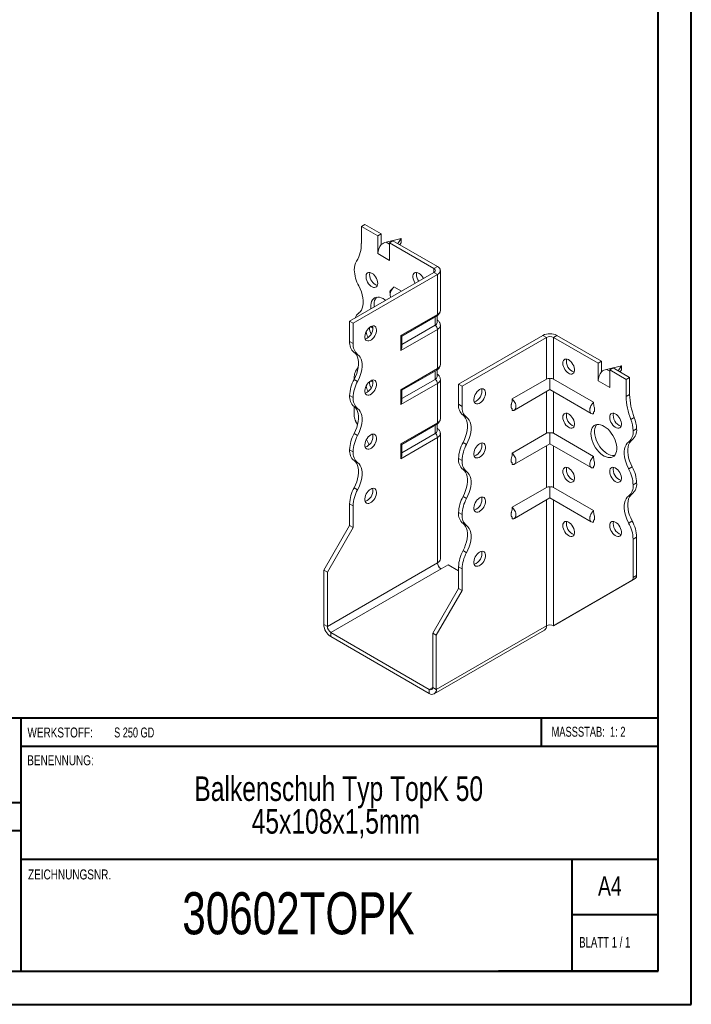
# Model space of a CAD drawing. Header units: millimetres. Extents: x 0 to 210, y 0 to 297.
# Tile 2 of 3: x 109 to 210, y 0 to 149. Entities that reach past the tile are written whole.
import ezdxf

# ---------------------------------------------------------------- set-up
doc = ezdxf.new("R2010")
doc.units = ezdxf.units.MM
doc.styles.add('SLDTEXTSTYLE0', font='TXT', dxfattribs={"width": 0.75})
doc.styles.add('SLDTEXTSTYLE1', font='TXT', dxfattribs={"width": 0.681818})
doc.styles.add('SLDTEXTSTYLE2', font='TXT', dxfattribs={"width": 0.7})
doc.styles.add('SLDTEXTSTYLE3', font='TXT', dxfattribs={"width": 0.6875})

# ---------------------------------------------------------------- blocks, each defined once
blk = doc.blocks.new('SW_NOTE_1')
at = {"color": 0, "linetype": 'Continuous', "lineweight": 0, "char_height": 3.7042, "attachment_point": 2, "style": 'SLDTEXTSTYLE0'}
for s, insert in [('Balkenschuh Typ TopK 50', (29.46, 4.77)), ('45x108x1,5mm', (29.02, -0.16))]:
    blk.add_mtext(s, dxfattribs=dict(at, insert=insert))

msp = doc.modelspace()

# ---------------------------------------------------------------- linework, layer by layer
at = {"color": 7, "linetype": 'Continuous', "lineweight": 40}
for p, q in [((210.08, 0.21), (210.08, 297.21)), ((205.08, 5.21), (205.08, 292.21)), ((205.08, 43.37), (10.11, 43.37)), ((108.91, 43.37), (108.91, 5.12)), ((187.47, 39.12), (187.47, 43.37)), ((205.08, 39.12), (108.91, 39.12)), ((108.91, 30.62), (10.11, 30.62)), ((108.91, 26.37), (10.11, 26.37)), ((108.91, 22.12), (205.08, 22.12)), ((192.08, 5.21), (192.08, 22.21)), ((205.08, 13.71), (192.08, 13.71)), ((10.08, 5.21), (205.08, 5.21)), ((205.08, 5.21), (180.99, 5.21)), ((0.08, 0.21), (210.08, 0.21))]:
    msp.add_line(p, q, dxfattribs=at)
at = {"color": 7, "linetype": 'Continuous', "lineweight": 15}
for p, q in [((160.29, 117.52), (160.82, 117.83)), ((160.29, 117.52), (160.29, 114.96)), ((162.76, 116.1), (160.29, 117.52)), ((163.29, 116.4), (160.82, 117.83)), ((163.29, 116.4), (162.76, 116.1)), ((162.76, 113.44), (162.76, 116.1)), ((163.29, 114.81), (163.29, 116.4)), ((166.3, 115.69), (164.04, 115.15)), ((164.04, 115.15), (164.53, 114.87)), ((164.53, 115.08), (165.06, 115.38)), ((164.53, 112.42), (164.53, 115.08)), ((171.25, 111.2), (164.53, 115.08)), ((171.78, 111.5), (165.06, 115.38)), ((165.78, 114.96), (166.3, 115.69)), ((166.3, 115.07), (166.09, 114.79)), ((166.3, 115.69), (166.3, 115.07)), ((162.76, 113.44), (164.53, 112.42)), ((171.25, 111.2), (171.78, 111.5)), ((158.52, 103.24), (171.25, 110.59)), ((159.05, 102.93), (171.78, 110.28)), ((171.25, 111.2), (171.25, 110.59)), ((171.25, 110.59), (171.78, 110.28)), ((171.78, 104.26), (171.78, 110.28)), ((172.22, 104.87), (172.22, 110.89)), ((166.34, 107.75), (165.2, 108.41)), ((166.25, 101.07), (171.78, 104.26)), ((166.4, 100.98), (171.68, 104.03)), ((171.72, 103.03), (171.72, 104.06)), ((159.05, 102.93), (158.52, 103.24)), ((158.52, 100.2), (158.52, 103.24)), ((159.05, 99.89), (159.05, 102.93)), ((171.43, 102.62), (166.4, 99.72)), ((171.43, 102.62), (171.43, 103.88)), ((172.22, 96.7), (172.22, 102.62)), ((171.78, 102.01), (166.25, 98.82)), ((166.25, 98.82), (166.25, 101.07)), ((166.4, 99.31), (166.4, 100.98)), ((171.78, 96.09), (171.78, 102.01)), ((174.96, 93.75), (187.69, 101.09)), ((188.22, 100.79), (187.69, 101.09)), ((189.28, 100.79), (189.81, 101.09)), ((189.81, 101.09), (196.53, 97.22)), ((158.52, 100.2), (159.05, 99.89)), ((175.49, 93.44), (188.22, 100.79)), ((188.22, 100.79), (188.22, 94.51)), ((189.28, 94.51), (189.28, 100.79)), ((189.28, 100.79), (196, 96.91)), ((159.73, 98.24), (159.2, 98.54)), ((196.53, 97.22), (196, 96.91)), ((196, 94.26), (196, 96.91)), ((196.53, 95.62), (196.53, 97.22)), ((166.25, 92.9), (171.78, 96.09)), ((166.4, 92.82), (171.68, 95.86)), ((171.43, 94.46), (171.43, 95.72)), ((171.72, 94.87), (171.72, 95.89)), ((199.53, 96.5), (197.28, 95.97)), ((197.28, 95.97), (197.76, 95.69)), ((197.76, 95.89), (198.3, 96.2)), ((197.76, 93.24), (197.76, 95.89)), ((197.76, 95.89), (200.24, 94.46)), ((198.3, 96.2), (200.77, 94.77)), ((199.02, 95.78), (199.53, 96.5)), ((199.53, 95.89), (199.33, 95.6)), ((199.53, 96.5), (199.53, 95.89)), ((159.2, 94.46), (159.73, 94.16)), ((159.23, 94.66), (159.23, 94.52)), ((171.78, 93.85), (166.25, 90.66)), ((171.43, 94.46), (166.4, 91.56)), ((171.78, 87.93), (171.78, 93.85)), ((172.22, 88.54), (172.22, 94.46)), ((174.96, 93.75), (175.49, 93.44)), ((174.96, 90.71), (174.96, 93.75)), ((188.22, 94.51), (183.05, 91.52)), ((188.75, 92.92), (188.75, 94.56)), ((189.28, 94.51), (195.33, 91.02)), ((196, 94.26), (197.76, 93.24)), ((200.24, 94.46), (200.77, 94.77)), ((200.24, 94.46), (200.24, 91.9)), ((200.77, 94.77), (200.77, 92.2)), ((166.25, 90.66), (166.25, 92.9)), ((166.4, 91.15), (166.4, 92.82)), ((175.49, 90.4), (175.49, 93.44)), ((183.38, 89.83), (188.75, 92.92)), ((188.22, 92.62), (188.22, 86.34)), ((188.75, 92.92), (194.99, 89.32)), ((189.28, 86.34), (189.28, 92.62)), ((200.24, 91.9), (200.77, 92.2)), ((159.05, 91.72), (158.52, 92.03)), ((158.52, 92.03), (159.05, 91.72)), ((158.52, 92.03), (158.52, 92.03)), ((159.05, 91.72), (159.05, 91.72)), ((174.96, 90.71), (175.49, 90.4)), ((159.73, 90.07), (159.2, 90.38)), ((159.23, 90.36), (159.23, 88.88)), ((183.05, 90.01), (183.05, 89.79)), ((195.33, 89.5), (195.33, 89.29)), ((159.73, 87.67), (159.43, 88.18)), ((166.25, 84.74), (171.78, 87.93)), ((166.4, 84.65), (171.68, 87.7)), ((171.72, 86.7), (171.72, 87.73)), ((176.17, 88.75), (175.64, 89.05)), ((200.95, 88.43), (201.48, 88.74)), ((159.2, 86.3), (159.73, 85.99)), ((171.43, 86.29), (166.4, 83.39)), ((171.43, 86.29), (171.43, 87.55)), ((172.22, 67.41), (172.22, 86.29)), ((188.22, 86.34), (183.05, 83.36)), ((188.75, 84.76), (188.75, 86.4)), ((189.28, 86.34), (195.33, 82.85)), ((201.3, 86.7), (201.83, 87.01)), ((161.49, 84.61), (161.05, 85.38)), ((171.78, 85.68), (166.25, 82.49)), ((166.25, 82.49), (166.25, 84.74)), ((166.4, 82.98), (166.4, 84.65)), ((171.78, 66.8), (171.78, 85.68)), ((175.64, 84.97), (176.17, 84.66)), ((183.38, 81.66), (188.75, 84.76)), ((188.75, 84.76), (194.99, 81.16)), ((201.16, 85.36), (200.63, 85.05)), ((159.05, 83.56), (158.52, 83.86)), ((158.52, 83.86), (159.05, 83.56)), ((158.52, 83.86), (158.52, 83.86)), ((159.05, 83.56), (159.05, 83.56)), ((188.22, 84.45), (188.22, 78.18)), ((189.28, 78.18), (189.28, 84.45)), ((159.73, 81.91), (159.2, 82.21)), ((175.49, 82.23), (174.96, 82.54)), ((174.96, 82.54), (175.49, 82.23)), ((174.96, 82.54), (174.96, 82.54)), ((175.49, 82.23), (175.49, 82.23)), ((183.05, 81.85), (183.05, 81.63)), ((176.17, 80.58), (175.64, 80.89)), ((195.33, 81.34), (195.33, 81.12)), ((200.63, 80.97), (201.16, 81.28)), ((201.83, 78.85), (201.3, 78.54)), ((201.3, 78.54), (201.83, 78.84)), ((201.83, 78.85), (201.83, 78.84)), ((159.2, 78.13), (159.73, 77.82)), ((188.22, 78.18), (183.05, 75.19)), ((188.75, 76.59), (188.75, 78.23)), ((189.28, 78.18), (195.33, 74.69)), ((201.3, 78.54), (201.3, 78.54)), ((175.64, 76.81), (176.17, 76.5)), ((183.38, 73.5), (188.75, 76.59)), ((188.22, 76.29), (188.22, 57.31)), ((188.75, 76.59), (194.99, 72.99)), ((189.28, 57.31), (189.28, 76.29)), ((201.16, 77.19), (200.63, 76.89)), ((159.05, 75.39), (158.52, 75.7)), ((158.52, 72.41), (158.52, 75.7)), ((159.05, 72.11), (159.05, 75.39)), ((175.49, 74.07), (174.96, 74.37)), ((174.96, 74.37), (175.49, 74.07)), ((174.96, 74.37), (174.96, 74.37)), ((175.49, 74.07), (175.49, 74.07)), ((183.05, 73.68), (183.05, 73.46)), ((195.33, 73.17), (195.33, 72.96)), ((200.63, 72.8), (201.16, 73.11)), ((154.63, 65.68), (158.52, 72.41)), ((155.16, 65.37), (159.05, 72.11)), ((159.05, 72.11), (158.52, 72.41)), ((176.17, 72.42), (175.64, 72.72)), ((201.83, 70.68), (201.3, 70.37)), ((201.3, 70.37), (201.3, 64.59)), ((201.83, 70.68), (201.83, 64.89)), ((175.64, 68.64), (176.17, 68.33)), ((154.63, 65.68), (155.16, 65.37)), ((154.63, 57.51), (154.63, 65.68)), ((171.78, 66.8), (155.16, 57.21)), ((155.16, 57.21), (155.16, 65.37)), ((155.69, 56.29), (172.31, 65.88)), ((172.31, 65.88), (173.37, 66.49)), ((174.96, 65.57), (173.37, 66.49)), ((175.49, 65.9), (174.96, 66.21)), ((174.96, 62.92), (174.96, 66.21)), ((175.49, 62.62), (175.49, 65.9)), ((189.28, 57.31), (201.09, 64.13)), ((189.81, 57.61), (201.62, 64.44)), ((201.62, 64.44), (201.09, 64.13)), ((201.3, 64.59), (201.83, 64.89)), ((171.07, 56.19), (174.96, 62.92)), ((171.6, 55.88), (175.49, 62.62)), ((174.96, 62.92), (175.49, 62.62)), ((154.63, 57.51), (155.16, 57.21)), ((171.29, 47.03), (187.91, 56.62)), ((171.6, 47.71), (188.22, 57.31)), ((188.22, 57.31), (188.22, 57.31)), ((189.28, 57.31), (189.81, 57.61)), ((155.69, 56.29), (155.69, 55.67)), ((170.54, 47.71), (155.69, 56.29)), ((170.54, 47.1), (155.69, 55.67)), ((171.07, 56.19), (171.6, 55.88)), ((171.07, 48.02), (171.07, 56.19)), ((171.6, 47.71), (171.6, 55.88)), ((171.07, 48.02), (170.54, 47.71)), ((170.54, 47.71), (170.54, 47.1)), ((171.07, 48.02), (171.6, 47.71))]:
    msp.add_line(p, q, dxfattribs=at)
at = {"color": 7, "linetype": 'Continuous', "lineweight": 15, "flags": 128}
for points in [[(162.76, 108.95), (162.74, 109.18), (162.68, 109.43), (162.58, 109.67), (162.45, 109.91), (162.29, 110.12), (162.12, 110.31), (161.93, 110.45), (161.74, 110.55), (161.55, 110.6), (161.38, 110.59), (161.24, 110.53), (161.12, 110.42), (161.04, 110.27), (161, 110.08), (161, 109.86), (161.04, 109.62), (161.12, 109.37), (161.24, 109.13), (161.38, 108.9), (161.55, 108.7), (161.74, 108.54), (161.93, 108.41), (162.12, 108.34), (162.29, 108.32), (162.45, 108.35), (162.58, 108.44), (162.68, 108.57), (162.74, 108.74), (162.76, 108.95)], [(161.58, 110.59), (161.55, 110.49), (161.53, 110.28)], [(169.66, 109.67), (169.65, 109.67), (169.52, 109.91), (169.36, 110.12), (169.19, 110.31), (169, 110.45), (168.81, 110.55), (168.62, 110.6), (168.45, 110.59), (168.31, 110.53), (168.19, 110.43), (168.11, 110.27), (168.07, 110.08), (168.07, 109.86), (168.11, 109.62), (168.19, 109.37), (168.31, 109.13), (168.42, 108.95)], [(168.65, 110.6), (168.62, 110.49), (168.6, 110.28)], [(159.9, 104.48), (160.12, 104.67), (160.3, 104.92), (160.43, 105.22), (160.53, 105.55), (160.57, 105.93), (160.57, 106.34), (160.53, 106.77), (160.43, 107.21), (160.3, 107.66), (160.12, 108.12), (159.9, 108.56)], [(163.97, 106.38), (163.86, 106.47), (163.58, 106.64), (163.29, 106.77), (163.02, 106.85), (162.76, 106.87), (162.52, 106.84), (162.3, 106.75), (162.11, 106.62), (161.95, 106.44), (161.83, 106.21), (161.75, 105.94), (161.71, 105.64), (161.71, 105.31), (161.73, 105.09)], [(162.23, 105.79), (162.25, 105.45), (162.26, 105.4)], [(161.7, 102.42), (161.51, 102.29), (161.33, 102.11), (161.17, 101.9), (161.03, 101.67), (160.92, 101.43), (160.85, 101.18), (160.82, 100.95), (160.83, 100.73), (160.88, 100.55), (160.97, 100.4), (161.09, 100.31), (161.25, 100.26), (161.42, 100.27), (161.61, 100.33), (161.8, 100.44), (161.98, 100.6), (162.16, 100.79), (162.31, 101.01), (162.43, 101.25), (162.52, 101.5), (162.57, 101.74), (162.59, 101.96), (162.55, 102.16), (162.48, 102.33), (162.38, 102.45), (162.24, 102.52), (162.07, 102.54), (161.89, 102.51), (161.7, 102.42)], [(166.25, 101.07), (166.31, 101.03), (166.35, 101.01), (166.38, 100.99), (166.4, 100.98), (166.4, 100.98)], [(161.17, 100.69), (160.98, 100.6), (160.87, 100.57)], [(159.2, 98.54), (159.41, 98.35), (159.59, 98.1), (159.73, 97.81), (159.82, 97.47), (159.87, 97.09), (159.87, 96.69), (159.82, 96.26), (159.73, 95.81), (159.59, 95.36), (159.41, 94.91), (159.2, 94.46)], [(159.73, 94.16), (159.94, 94.6), (160.12, 95.05), (160.26, 95.51), (160.35, 95.95), (160.4, 96.38), (160.4, 96.79), (160.35, 97.16), (160.26, 97.5), (160.12, 97.8), (159.94, 98.04), (159.73, 98.24)], [(190.69, 96.91), (190.71, 97.12), (190.78, 97.29), (190.87, 97.42), (191.01, 97.51), (191.16, 97.54), (191.34, 97.52), (191.53, 97.45), (191.72, 97.32), (191.9, 97.16), (192.07, 96.96), (192.22, 96.73), (192.34, 96.49), (192.42, 96.24), (192.46, 96), (192.46, 95.78), (192.42, 95.59), (192.34, 95.44), (192.22, 95.33), (192.07, 95.27), (191.9, 95.26), (191.72, 95.31), (191.53, 95.41), (191.34, 95.55), (191.16, 95.74), (191.01, 95.95), (190.87, 96.19), (190.78, 96.43), (190.71, 96.68), (190.69, 96.91)], [(161.7, 94.26), (161.51, 94.12), (161.33, 93.95), (161.17, 93.74), (161.03, 93.51), (160.92, 93.26), (160.85, 93.02), (160.82, 92.78), (160.83, 92.57), (160.88, 92.38), (160.97, 92.24), (161.09, 92.14), (161.25, 92.1), (161.42, 92.1), (161.61, 92.16), (161.8, 92.28), (161.98, 92.43), (162.16, 92.62), (162.31, 92.84), (162.43, 93.08), (162.52, 93.33), (162.57, 93.57), (162.59, 93.8), (162.55, 94), (162.48, 94.16), (162.38, 94.28), (162.24, 94.36), (162.07, 94.38), (161.89, 94.34), (161.7, 94.26)], [(161.17, 92.52), (160.98, 92.43), (160.87, 92.41)], [(166.25, 92.9), (166.31, 92.87), (166.35, 92.84), (166.38, 92.83), (166.4, 92.82), (166.4, 92.82)], [(178.14, 92.93), (177.95, 92.8), (177.77, 92.62), (177.61, 92.41), (177.47, 92.18), (177.36, 91.94), (177.29, 91.69), (177.26, 91.45), (177.27, 91.24), (177.32, 91.06), (177.41, 90.91), (177.53, 90.82), (177.69, 90.77), (177.86, 90.78), (178.05, 90.84), (178.24, 90.95), (178.42, 91.1), (178.6, 91.3), (178.75, 91.52), (178.87, 91.76), (178.96, 92.01), (179.01, 92.25), (179.03, 92.47), (178.99, 92.67), (178.92, 92.84), (178.82, 92.96), (178.68, 93.03), (178.51, 93.05), (178.33, 93.02), (178.14, 92.93)], [(159.2, 90.38), (159.41, 90.18), (159.59, 89.94), (159.73, 89.64), (159.82, 89.3), (159.87, 88.93), (159.87, 88.52), (159.82, 88.09), (159.73, 87.65), (159.59, 87.19), (159.41, 86.74), (159.2, 86.3)], [(159.73, 85.99), (159.94, 86.43), (160.12, 86.89), (160.26, 87.34), (160.35, 87.79), (160.4, 88.21), (160.4, 88.62), (160.35, 89), (160.26, 89.34), (160.12, 89.63), (159.94, 89.88), (159.73, 90.07)], [(190.69, 88.74), (190.71, 88.95), (190.78, 89.13), (190.87, 89.26), (191.01, 89.34), (191.16, 89.37), (191.34, 89.35), (191.53, 89.28), (191.72, 89.16), (191.9, 88.99), (192.07, 88.79), (192.22, 88.57), (192.34, 88.32), (192.42, 88.08), (192.46, 87.84), (192.46, 87.62), (192.42, 87.42), (192.34, 87.27), (192.22, 87.16), (192.07, 87.1), (191.9, 87.1), (191.72, 87.14), (191.53, 87.24), (191.34, 87.39), (191.16, 87.57), (191.01, 87.79), (190.87, 88.02), (190.78, 88.27), (190.71, 88.51), (190.69, 88.74)], [(197.76, 88.74), (197.79, 88.95), (197.85, 89.13), (197.95, 89.26), (198.08, 89.34), (198.23, 89.38), (198.41, 89.35), (198.6, 89.28), (198.79, 89.16), (198.98, 88.99), (199.14, 88.79), (199.29, 88.57), (199.41, 88.32), (199.49, 88.08), (199.53, 87.84), (199.53, 87.62), (199.49, 87.43), (199.41, 87.27), (199.29, 87.16), (199.14, 87.1), (198.98, 87.1), (198.79, 87.14), (198.6, 87.24), (198.41, 87.39), (198.23, 87.57), (198.08, 87.79), (197.95, 88.02), (197.85, 88.27), (197.79, 88.51), (197.76, 88.74)], [(175.64, 84.97), (175.85, 85.42), (176.03, 85.87), (176.17, 86.32), (176.26, 86.77), (176.31, 87.2), (176.31, 87.6), (176.26, 87.98), (176.17, 88.32), (176.03, 88.61), (175.85, 88.86), (175.64, 89.05)], [(176.17, 84.66), (176.38, 85.11), (176.56, 85.56), (176.7, 86.02), (176.79, 86.46), (176.84, 86.89), (176.84, 87.3), (176.79, 87.67), (176.7, 88.01), (176.56, 88.31), (176.38, 88.55), (176.17, 88.75)], [(194.94, 86.3), (194.96, 86.61), (195.02, 86.89), (195.12, 87.14), (195.26, 87.35), (195.43, 87.51), (195.64, 87.62), (195.87, 87.67), (196.12, 87.68), (196.39, 87.63), (196.67, 87.53), (196.95, 87.38), (197.23, 87.18), (197.51, 86.94), (197.77, 86.66), (198.01, 86.35), (198.23, 86.01), (198.42, 85.66), (198.58, 85.29), (198.7, 84.93), (198.78, 84.57), (198.82, 84.22), (198.82, 83.89), (198.78, 83.59), (198.7, 83.32), (198.58, 83.09), (198.42, 82.91), (198.23, 82.78), (198.01, 82.69), (197.77, 82.66), (197.51, 82.68), (197.23, 82.76), (196.95, 82.89), (196.67, 83.06), (196.39, 83.28), (196.12, 83.54), (195.87, 83.84), (195.64, 84.16), (195.43, 84.51), (195.26, 84.87), (195.12, 85.24), (195.02, 85.6), (194.96, 85.96), (194.94, 86.3)], [(195.8, 87.66), (195.72, 87.56), (195.6, 87.33), (195.51, 87.06), (195.47, 86.76), (195.47, 86.43), (195.51, 86.09), (195.6, 85.72), (195.72, 85.36), (195.87, 84.99), (196.06, 84.64), (196.28, 84.31), (196.52, 83.99), (196.78, 83.72), (197.06, 83.47), (197.34, 83.28), (197.62, 83.12), (197.9, 83.02), (198.17, 82.97), (198.42, 82.98), (198.5, 82.99)], [(161.7, 86.09), (161.51, 85.96), (161.33, 85.78), (161.17, 85.57), (161.03, 85.34), (160.92, 85.1), (160.85, 84.85), (160.82, 84.61), (160.83, 84.4), (160.88, 84.22), (160.97, 84.07), (161.09, 83.98), (161.25, 83.93), (161.42, 83.94), (161.61, 84), (161.8, 84.11), (161.98, 84.26), (162.16, 84.46), (162.31, 84.68), (162.43, 84.92), (162.52, 85.17), (162.57, 85.41), (162.59, 85.63), (162.55, 85.83), (162.48, 86), (162.38, 86.12), (162.24, 86.19), (162.07, 86.21), (161.89, 86.18), (161.7, 86.09)], [(178.14, 84.76), (177.95, 84.63), (177.77, 84.46), (177.61, 84.25), (177.47, 84.02), (177.36, 83.77), (177.29, 83.53), (177.26, 83.29), (177.27, 83.08), (177.32, 82.89), (177.41, 82.75), (177.53, 82.65), (177.69, 82.61), (177.86, 82.61), (178.05, 82.67), (178.24, 82.78), (178.42, 82.94), (178.6, 83.13), (178.75, 83.35), (178.87, 83.59), (178.96, 83.84), (179.01, 84.08), (179.03, 84.31), (178.99, 84.51), (178.92, 84.67), (178.82, 84.79), (178.68, 84.87), (178.51, 84.88), (178.33, 84.85), (178.14, 84.76)], [(200.63, 80.97), (200.41, 81.41), (200.23, 81.87), (200.09, 82.32), (200, 82.77), (199.96, 83.19), (199.96, 83.6), (200, 83.98), (200.09, 84.31), (200.23, 84.61), (200.41, 84.86), (200.63, 85.05)], [(201.16, 85.36), (200.94, 85.16), (200.76, 84.92), (200.62, 84.62), (200.53, 84.28), (200.49, 83.91), (200.49, 83.5), (200.53, 83.07), (200.62, 82.63), (200.76, 82.17), (200.94, 81.72), (201.16, 81.28)], [(161.17, 84.35), (160.98, 84.27), (160.87, 84.24)], [(159.2, 82.21), (159.41, 82.02), (159.59, 81.77), (159.73, 81.48), (159.82, 81.14), (159.87, 80.76), (159.87, 80.36), (159.82, 79.93), (159.73, 79.48), (159.59, 79.03), (159.41, 78.58), (159.2, 78.13)], [(159.73, 77.82), (159.94, 78.27), (160.12, 78.72), (160.26, 79.18), (160.35, 79.62), (160.4, 80.05), (160.4, 80.46), (160.35, 80.83), (160.26, 81.17), (160.12, 81.47), (159.94, 81.71), (159.73, 81.91)], [(175.64, 76.81), (175.85, 77.25), (176.03, 77.7), (176.17, 78.16), (176.26, 78.6), (176.31, 79.03), (176.31, 79.44), (176.26, 79.81), (176.17, 80.15), (176.03, 80.45), (175.85, 80.69), (175.64, 80.89)], [(176.17, 76.5), (176.38, 76.94), (176.56, 77.4), (176.7, 77.85), (176.79, 78.29), (176.84, 78.72), (176.84, 79.13), (176.79, 79.51), (176.7, 79.84), (176.56, 80.14), (176.38, 80.39), (176.17, 80.58)], [(190.69, 80.58), (190.71, 80.79), (190.78, 80.96), (190.87, 81.09), (191.01, 81.18), (191.16, 81.21), (191.34, 81.19), (191.53, 81.12), (191.72, 80.99), (191.9, 80.83), (192.07, 80.63), (192.22, 80.4), (192.34, 80.16), (192.42, 79.91), (192.46, 79.67), (192.46, 79.45), (192.42, 79.26), (192.34, 79.11), (192.22, 79), (192.07, 78.94), (191.9, 78.93), (191.72, 78.98), (191.53, 79.08), (191.34, 79.22), (191.16, 79.41), (191.01, 79.62), (190.87, 79.86), (190.78, 80.1), (190.71, 80.35), (190.69, 80.58)], [(197.76, 80.58), (197.79, 80.79), (197.85, 80.96), (197.95, 81.09), (198.08, 81.18), (198.23, 81.21), (198.41, 81.19), (198.6, 81.12), (198.79, 80.99), (198.98, 80.83), (199.14, 80.63), (199.29, 80.4), (199.41, 80.16), (199.49, 79.91), (199.53, 79.67), (199.53, 79.45), (199.49, 79.26), (199.41, 79.11), (199.29, 79), (199.14, 78.94), (198.98, 78.93), (198.79, 78.98), (198.6, 79.08), (198.41, 79.22), (198.23, 79.41), (198.08, 79.62), (197.95, 79.86), (197.85, 80.1), (197.79, 80.35), (197.76, 80.58)], [(161.7, 77.92), (161.51, 77.79), (161.33, 77.62), (161.17, 77.41), (161.03, 77.18), (160.92, 76.93), (160.85, 76.69), (160.82, 76.45), (160.83, 76.24), (160.88, 76.05), (160.97, 75.91), (161.09, 75.81), (161.25, 75.77), (161.42, 75.77), (161.61, 75.83), (161.8, 75.94), (161.98, 76.1), (162.16, 76.29), (162.31, 76.51), (162.43, 76.75), (162.52, 77), (162.57, 77.24), (162.59, 77.47), (162.55, 77.67), (162.48, 77.83), (162.38, 77.95), (162.24, 78.03), (162.07, 78.04), (161.89, 78.01), (161.7, 77.92)], [(161.17, 76.19), (160.98, 76.1), (160.87, 76.08)], [(178.14, 76.6), (177.95, 76.47), (177.77, 76.29), (177.61, 76.08), (177.47, 75.85), (177.36, 75.61), (177.29, 75.36), (177.26, 75.12), (177.27, 74.91), (177.32, 74.73), (177.41, 74.58), (177.53, 74.49), (177.69, 74.44), (177.86, 74.45), (178.05, 74.51), (178.24, 74.62), (178.42, 74.77), (178.6, 74.97), (178.75, 75.19), (178.87, 75.43), (178.96, 75.67), (179.01, 75.92), (179.03, 76.14), (178.99, 76.34), (178.92, 76.51), (178.82, 76.63), (178.68, 76.7), (178.51, 76.72), (178.33, 76.68), (178.14, 76.6)], [(200.63, 72.8), (200.41, 73.25), (200.23, 73.7), (200.09, 74.15), (200, 74.6), (199.96, 75.03), (199.96, 75.44), (200, 75.81), (200.09, 76.15), (200.23, 76.44), (200.41, 76.69), (200.63, 76.89)], [(201.16, 77.19), (200.94, 77), (200.76, 76.75), (200.62, 76.46), (200.53, 76.12), (200.49, 75.74), (200.49, 75.34), (200.53, 74.91), (200.62, 74.46), (200.76, 74.01), (200.94, 73.56), (201.16, 73.11)], [(190.69, 72.41), (190.71, 72.62), (190.78, 72.79), (190.87, 72.93), (191.01, 73.01), (191.16, 73.04), (191.34, 73.02), (191.53, 72.95), (191.72, 72.83), (191.9, 72.66), (192.07, 72.46), (192.22, 72.23), (192.34, 71.99), (192.42, 71.75), (192.46, 71.51), (192.46, 71.29), (192.42, 71.09), (192.34, 70.94), (192.22, 70.83), (192.07, 70.77), (191.9, 70.77), (191.72, 70.81), (191.53, 70.91), (191.34, 71.06), (191.16, 71.24), (191.01, 71.46), (190.87, 71.69), (190.78, 71.94), (190.71, 72.18), (190.69, 72.41)], [(197.76, 72.41), (197.79, 72.62), (197.85, 72.8), (197.95, 72.93), (198.08, 73.01), (198.23, 73.04), (198.41, 73.02), (198.6, 72.95), (198.79, 72.83), (198.98, 72.66), (199.14, 72.46), (199.29, 72.24), (199.41, 71.99), (199.49, 71.75), (199.53, 71.51), (199.53, 71.29), (199.49, 71.09), (199.41, 70.94), (199.29, 70.83), (199.14, 70.77), (198.98, 70.77), (198.79, 70.81), (198.6, 70.91), (198.41, 71.06), (198.23, 71.24), (198.08, 71.46), (197.95, 71.69), (197.85, 71.94), (197.79, 72.18), (197.76, 72.41)], [(175.64, 68.64), (175.85, 69.08), (176.03, 69.54), (176.17, 69.99), (176.26, 70.44), (176.31, 70.86), (176.31, 71.27), (176.26, 71.65), (176.17, 71.99), (176.03, 72.28), (175.85, 72.53), (175.64, 72.72)], [(176.17, 68.33), (176.38, 68.78), (176.56, 69.23), (176.7, 69.68), (176.79, 70.13), (176.84, 70.56), (176.84, 70.96), (176.79, 71.34), (176.7, 71.68), (176.56, 71.97), (176.38, 72.22), (176.17, 72.42)], [(178.14, 68.43), (177.95, 68.3), (177.77, 68.13), (177.61, 67.92), (177.47, 67.68), (177.36, 67.44), (177.29, 67.19), (177.26, 66.96), (177.27, 66.74), (177.32, 66.56), (177.41, 66.42), (177.53, 66.32), (177.69, 66.28), (177.86, 66.28), (178.05, 66.34), (178.24, 66.45), (178.42, 66.61), (178.6, 66.8), (178.75, 67.02), (178.87, 67.26), (178.96, 67.51), (179.01, 67.75), (179.03, 67.98), (178.99, 68.18), (178.92, 68.34), (178.82, 68.46), (178.68, 68.53), (178.51, 68.55), (178.33, 68.52), (178.14, 68.43)]]:
    msp.add_lwpolyline(points, dxfattribs=at)
at = {"color": 7, "linetype": 'Continuous', "lineweight": 15}
for centre, radius, start, end in [((155.68, 114.77), 4.61, 327.7485, 2.3387), ((165.06, 113.34), 2.3, 140.2279, 177.3607), ((161.53, 111.08), 2.3, 147.7416, 182.2983), ((171.55, 110.89), 0.655, 290.7834, 69.2166), ((164.54, 111.16), 5.31, 181.7823, 209.2631), ((163.27, 110.28), 1.74, 180.1674, 251.3962), ((170.5, 110.37), 1.91, 182.6434, 215.5534), ((171.13, 110.89), 0.327, 290.7834, 69.2166), ((163.8, 105.88), 1.57, 141.9151, 183.5107), ((160.84, 103.24), 1.55, 127.2348, 161.8283), ((171.53, 104.23), 0.246, 305.0133, 6.2988), ((171.47, 104.94), 0.754, 294.3747, 354.3052), ((160.28, 102.2), 1.75, 300.5157, 11.0532), ((171.22, 103.08), 0.503, 294.3747, 354.3052), ((171.01, 101.98), 0.768, 2.6055, 57.3945), ((171.48, 102.69), 0.739, 293.6804, 355.1606), ((162.97, 101.93), 1.98, 188.7517, 214.7877), ((163.17, 102.12), 1.63, 173.0596, 210.5835), ((161.33, 101.34), 1.12, 49.6079, 71.8359), ((188.75, 99.05), 2.31, 62.6097, 117.3903), ((160.47, 100.03), 1.96, 175.1643, 229.312), ((161, 99.72), 1.96, 175.1643, 229.312), ((188.75, 99.76), 1.15, 62.6097, 117.3903), ((171.47, 96.78), 0.754, 294.3747, 354.3052), ((192.91, 97.17), 1.68, 167.5041, 252.4905), ((161.23, 94.82), 2.01, 134.7217, 184.4767), ((171.53, 96.06), 0.246, 305.0133, 6.2988), ((198.3, 94.15), 2.3, 140.2279, 177.3607), ((163.83, 91.86), 5.31, 150.7369, 178.2177), ((164.36, 91.56), 5.31, 150.7369, 178.2177), ((160.28, 94.03), 1.75, 300.5157, 11.0532), ((163.17, 93.95), 1.63, 173.0596, 210.5835), ((161.33, 93.17), 1.12, 49.6079, 71.8359), ((171.22, 94.92), 0.503, 294.3747, 354.3052), ((171.01, 93.81), 0.768, 2.6055, 57.3945), ((171.48, 94.52), 0.739, 293.6804, 355.1606), ((162.97, 93.77), 1.98, 188.7517, 214.7877), ((176.81, 92.68), 1.68, 287.5094, 12.4959), ((210.53, 92.39), 9.76, 181.104, 201.9744), ((160.47, 91.86), 1.96, 175.1625, 229.3233), ((161, 91.56), 1.96, 175.1625, 229.3233), ((176.91, 90.54), 1.96, 175.1643, 229.312), ((210, 92.09), 9.76, 181.104, 201.9744), ((177.44, 90.23), 1.96, 175.1643, 229.312), ((192.91, 89), 1.68, 167.5041, 252.4905), ((199.98, 89.01), 1.68, 167.5041, 252.4905), ((160.67, 88.92), 1.44, 181.9565, 211.1437), ((171.53, 87.9), 0.246, 305.0133, 6.2988), ((171.47, 88.61), 0.754, 294.3747, 354.3052), ((196.42, 86.61), 4.88, 1.1352, 21.9715), ((196.95, 86.91), 4.88, 1.1352, 21.9715), ((163.83, 83.7), 5.31, 150.7369, 178.2177), ((160.28, 85.87), 1.75, 300.5157, 11.0532), ((171.22, 86.75), 0.503, 294.3747, 354.3052), ((171.01, 85.65), 0.768, 2.6055, 57.3945), ((171.48, 86.36), 0.739, 293.6804, 355.1606), ((199.35, 86.54), 1.96, 310.688, 4.8357), ((199.88, 86.84), 1.96, 310.688, 4.8357), ((164.36, 83.39), 5.31, 150.7369, 178.2177), ((180.27, 82.37), 5.31, 150.7369, 178.2177), ((180.8, 82.07), 5.31, 150.7369, 178.2177), ((176.81, 84.51), 1.68, 287.5094, 12.4959), ((160.47, 83.7), 1.96, 175.1625, 229.3233), ((161, 83.39), 1.96, 175.1625, 229.3233), ((176.91, 82.37), 1.96, 175.1625, 229.3233), ((177.44, 82.07), 1.96, 175.1625, 229.3233), ((192.91, 80.84), 1.68, 167.5041, 252.4905), ((199.98, 80.84), 1.68, 167.5041, 252.4905), ((195.99, 78.37), 5.31, 1.7827, 29.2674), ((196.52, 78.68), 5.31, 1.7827, 29.2674), ((199.88, 78.68), 1.96, 310.688, 4.8357), ((163.83, 75.53), 5.31, 150.7369, 178.2177), ((164.36, 75.23), 5.31, 150.7369, 178.2177), ((160.28, 77.7), 1.75, 300.5157, 11.0532), ((199.35, 78.37), 1.96, 310.688, 4.8357), ((180.27, 74.21), 5.31, 150.7369, 178.2177), ((180.8, 73.9), 5.31, 150.7369, 178.2177), ((176.81, 76.35), 1.68, 287.5094, 12.4959), ((176.91, 74.21), 1.96, 175.1625, 229.3233), ((177.44, 73.9), 1.96, 175.1625, 229.3233), ((192.91, 72.67), 1.68, 167.5041, 252.4905), ((199.98, 72.67), 1.68, 167.5041, 252.4905), ((195.99, 70.21), 5.31, 1.7823, 29.2631), ((196.52, 70.51), 5.31, 1.7823, 29.2631), ((180.27, 66.04), 5.31, 150.7369, 178.2177), ((180.8, 65.74), 5.31, 150.7369, 178.2177), ((176.81, 68.18), 1.68, 287.5094, 12.4959), ((171.47, 67.49), 0.754, 294.3747, 354.3052), ((172.93, 66.85), 1.15, 182.6055, 237.3945), ((200.8, 64.54), 0.503, 305.698, 5.6204), ((201.33, 64.84), 0.503, 305.698, 5.6204), ((156.93, 57.62), 2.31, 182.6055, 237.3945), ((156.31, 57.26), 1.15, 182.6055, 237.3945), ((187.48, 57.23), 0.739, 305.0133, 6.2988), ((188.75, 56.28), 1.15, 62.6097, 117.3903), ((170.75, 47.97), 0.328, 230.7967, 9.214), ((170.96, 47.61), 0.655, 230.7967, 9.214)]:
    msp.add_arc(centre, radius, start, end, dxfattribs=at)
for centre, major_axis, ratio, start_param, end_param in [((164.04, 113.93), (1.39, 0.8), 0.717477, 1.181016, 1.704614), ((165.9, 99.03), (0.354, 0.612), 0.577335, 4.71243, 5.497828), ((197.28, 94.74), (1.39, 0.8), 0.717477, 1.181016, 1.704614), ((165.9, 90.86), (0.354, 0.612), 0.577335, 4.71243, 5.497828), ((165.9, 84.94), (0.5, -0.289), 0.00007, 0.000041, 0.785439), ((165.9, 82.69), (0.354, 0.612), 0.577335, 4.71243, 5.497828)]:
    msp.add_ellipse(centre, major_axis=major_axis, ratio=ratio, start_param=start_param, end_param=end_param, dxfattribs=at)
for points, knots in [([(165.2, 108.41), (165.15, 108.35), (165.01, 108.21), (164.82, 107.93), (164.68, 107.59), (164.62, 107.26), (164.65, 106.99), (164.72, 106.88), (164.75, 106.83)], [0, 0, 0, 0, 0.125702, 0.310729, 0.495762, 0.680796, 0.865829, 1, 1, 1, 1]), ([(165.06, 108.26), (165.02, 108.22), (164.92, 108.11), (164.78, 107.98), (164.68, 107.86), (164.63, 107.77), (164.61, 107.72), (164.6, 107.69), (164.6, 107.66), (164.59, 107.63), (164.6, 107.6), (164.6, 107.57), (164.61, 107.56), (164.61, 107.56), (164.62, 107.56)], [0, 0, 0, 0, 0.188459, 0.442396, 0.654057, 0.739658, 0.773076, 0.801841, 0.828617, 0.856601, 0.888626, 0.925867, 0.96442, 1, 1, 1, 1]), ([(171.68, 104.03), (171.72, 104.05), (171.83, 104.12), (171.97, 104.25), (172.1, 104.43), (172.18, 104.62), (172.22, 104.77), (172.21, 104.85), (172.21, 104.87)], [0, 0, 0, 0, 0.139979, 0.35737, 0.562367, 0.758549, 0.950454, 1, 1, 1, 1]), ([(172.21, 102.63), (172.21, 102.68), (172.21, 102.8), (172.15, 102.98), (172.04, 103.16), (171.9, 103.31), (171.78, 103.4), (171.72, 103.44)], [0, 0, 0, 0, 0.157329, 0.364964, 0.571817, 0.78542, 1, 1, 1, 1]), ([(171.68, 95.86), (171.72, 95.89), (171.83, 95.96), (171.97, 96.09), (172.1, 96.26), (172.18, 96.45), (172.22, 96.6), (172.21, 96.68), (172.21, 96.7)], [0, 0, 0, 0, 0.139979, 0.35737, 0.562367, 0.758549, 0.950454, 1, 1, 1, 1]), ([(172.21, 94.46), (172.21, 94.51), (172.21, 94.63), (172.15, 94.81), (172.04, 94.99), (171.9, 95.15), (171.78, 95.23), (171.72, 95.27)], [0, 0, 0, 0, 0.157329, 0.364964, 0.571817, 0.78542, 1, 1, 1, 1]), ([(188.75, 94.56), (188.7, 94.58), (188.65, 94.59), (188.56, 94.59), (188.51, 94.59), (188.37, 94.58), (188.29, 94.55), (188.22, 94.51)], [0, 0, 0, 0, 0.25, 0.25, 0.5, 0.5, 1, 1, 1, 1]), ([(189.28, 94.51), (189.24, 94.53), (189.21, 94.55), (189.12, 94.57), (189.08, 94.58), (188.99, 94.59), (188.94, 94.59), (188.84, 94.59), (188.8, 94.58), (188.75, 94.56)], [0, 0, 0, 0, 0.25, 0.25, 0.5, 0.5, 0.75, 0.75, 1, 1, 1, 1]), ([(183.05, 91.32), (183.03, 91.2), (183.01, 91), (182.94, 90.76), (182.9, 90.58), (182.88, 90.43), (182.88, 90.3), (182.91, 90.21), (182.94, 90.13), (183.01, 90.07), (183.03, 90.02), (183.05, 90)], [0, 0, 0, 0, 0.183861, 0.312881, 0.388065, 0.468816, 0.561108, 0.614338, 0.675587, 0.826, 1, 1, 1, 1]), ([(183.05, 89.79), (183.09, 89.78), (183.13, 89.78), (183.2, 89.77), (183.24, 89.78), (183.31, 89.79), (183.34, 89.8), (183.4, 89.84), (183.43, 89.86), (183.48, 89.9), (183.5, 89.93), (183.54, 90), (183.56, 90.03), (183.59, 90.11), (183.6, 90.15), (183.61, 90.24), (183.61, 90.28), (183.61, 90.38), (183.61, 90.43), (183.6, 90.53), (183.59, 90.59), (183.55, 90.75), (183.51, 90.86), (183.4, 91.07), (183.34, 91.17), (183.24, 91.31), (183.2, 91.36), (183.13, 91.44), (183.09, 91.48), (183.05, 91.52)], [0, 0, 0, 0, 0.0625, 0.0625, 0.125, 0.125, 0.1875, 0.1875, 0.25, 0.25, 0.3125, 0.3125, 0.375, 0.375, 0.4375, 0.4375, 0.5, 0.5, 0.5625, 0.5625, 0.625, 0.625, 0.75, 0.75, 0.875, 0.875, 0.9375, 0.9375, 1, 1, 1, 1]), ([(195.33, 91.02), (195.29, 90.98), (195.25, 90.94), (195.17, 90.86), (195.13, 90.81), (195.06, 90.72), (195.03, 90.67), (194.97, 90.56), (194.94, 90.51), (194.89, 90.41), (194.87, 90.35), (194.83, 90.24), (194.81, 90.19), (194.79, 90.08), (194.78, 90.03), (194.76, 89.93), (194.76, 89.88), (194.76, 89.73), (194.77, 89.64), (194.83, 89.49), (194.87, 89.42), (194.97, 89.33), (195.03, 89.3), (195.13, 89.27), (195.17, 89.27), (195.25, 89.27), (195.29, 89.28), (195.33, 89.29)], [0, 0, 0, 0, 0.0625, 0.0625, 0.125, 0.125, 0.1875, 0.1875, 0.25, 0.25, 0.3125, 0.3125, 0.375, 0.375, 0.4375, 0.4375, 0.5, 0.5, 0.625, 0.625, 0.75, 0.75, 0.875, 0.875, 0.9375, 0.9375, 1, 1, 1, 1]), ([(195.33, 89.5), (195.33, 89.5), (195.34, 89.5), (195.39, 89.56), (195.45, 89.66), (195.49, 89.79), (195.49, 89.96), (195.45, 90.19), (195.37, 90.47), (195.34, 90.69), (195.33, 90.81)], [0, 0, 0, 0, 0.0827188, 0.2051314, 0.3293384, 0.4347801, 0.5265606, 0.6365232, 0.8016853, 1, 1, 1, 1]), ([(171.68, 87.7), (171.72, 87.72), (171.83, 87.79), (171.97, 87.92), (172.1, 88.1), (172.18, 88.28), (172.22, 88.43), (172.21, 88.52), (172.21, 88.54)], [0, 0, 0, 0, 0.1399794, 0.3573695, 0.5623668, 0.7585487, 0.9504542, 1, 1, 1, 1]), ([(172.21, 86.29), (172.21, 86.35), (172.21, 86.47), (172.15, 86.65), (172.04, 86.83), (171.9, 86.98), (171.78, 87.07), (171.72, 87.11)], [0, 0, 0, 0, 0.157329, 0.364964, 0.571817, 0.78542, 1, 1, 1, 1]), ([(188.75, 86.4), (188.7, 86.41), (188.65, 86.42), (188.56, 86.43), (188.51, 86.43), (188.37, 86.41), (188.29, 86.38), (188.22, 86.34)], [0, 0, 0, 0, 0.25, 0.25, 0.5, 0.5, 1, 1, 1, 1]), ([(189.28, 86.34), (189.24, 86.36), (189.21, 86.38), (189.12, 86.41), (189.08, 86.42), (188.99, 86.43), (188.94, 86.43), (188.84, 86.42), (188.8, 86.41), (188.75, 86.4)], [0, 0, 0, 0, 0.25, 0.25, 0.5, 0.5, 0.75, 0.75, 1, 1, 1, 1]), ([(183.05, 81.63), (183.09, 81.62), (183.13, 81.61), (183.2, 81.61), (183.24, 81.61), (183.31, 81.63), (183.34, 81.64), (183.4, 81.67), (183.43, 81.69), (183.48, 81.74), (183.5, 81.77), (183.54, 81.83), (183.56, 81.87), (183.59, 81.94), (183.6, 81.98), (183.61, 82.07), (183.61, 82.12), (183.61, 82.21), (183.61, 82.26), (183.6, 82.37), (183.59, 82.42), (183.55, 82.58), (183.51, 82.69), (183.4, 82.9), (183.34, 83.01), (183.24, 83.15), (183.2, 83.19), (183.13, 83.28), (183.09, 83.32), (183.05, 83.36)], [0, 0, 0, 0, 0.0625, 0.0625, 0.125, 0.125, 0.1875, 0.1875, 0.25, 0.25, 0.3125, 0.3125, 0.375, 0.375, 0.4375, 0.4375, 0.5, 0.5, 0.5625, 0.5625, 0.625, 0.625, 0.75, 0.75, 0.875, 0.875, 0.9375, 0.9375, 1, 1, 1, 1]), ([(183.05, 83.15), (183.03, 83.04), (183.01, 82.84), (182.94, 82.6), (182.9, 82.42), (182.88, 82.27), (182.88, 82.13), (182.91, 82.05), (182.94, 81.97), (183.01, 81.9), (183.03, 81.86), (183.05, 81.83)], [0, 0, 0, 0, 0.183861, 0.312881, 0.388065, 0.468816, 0.561108, 0.614338, 0.675587, 0.826, 1, 1, 1, 1]), ([(195.33, 82.85), (195.29, 82.81), (195.25, 82.78), (195.17, 82.69), (195.13, 82.64), (195.06, 82.55), (195.03, 82.5), (194.97, 82.4), (194.94, 82.35), (194.89, 82.24), (194.87, 82.19), (194.83, 82.08), (194.81, 82.02), (194.79, 81.92), (194.78, 81.86), (194.76, 81.76), (194.76, 81.71), (194.76, 81.56), (194.77, 81.48), (194.83, 81.32), (194.87, 81.26), (194.97, 81.16), (195.03, 81.13), (195.13, 81.11), (195.17, 81.11), (195.25, 81.11), (195.29, 81.11), (195.33, 81.12)], [0, 0, 0, 0, 0.0625, 0.0625, 0.125, 0.125, 0.1875, 0.1875, 0.25, 0.25, 0.3125, 0.3125, 0.375, 0.375, 0.4375, 0.4375, 0.5, 0.5, 0.625, 0.625, 0.75, 0.75, 0.875, 0.875, 0.9375, 0.9375, 1, 1, 1, 1]), ([(195.33, 81.33), (195.33, 81.33), (195.34, 81.33), (195.39, 81.39), (195.45, 81.5), (195.49, 81.62), (195.49, 81.79), (195.45, 82.02), (195.37, 82.3), (195.34, 82.53), (195.33, 82.65)], [0, 0, 0, 0, 0.082719, 0.205131, 0.329338, 0.43478, 0.526561, 0.636523, 0.801685, 1, 1, 1, 1]), ([(188.75, 78.23), (188.7, 78.25), (188.65, 78.25), (188.56, 78.26), (188.51, 78.26), (188.37, 78.25), (188.29, 78.22), (188.22, 78.18)], [0, 0, 0, 0, 0.25, 0.25, 0.5, 0.5, 1, 1, 1, 1]), ([(189.28, 78.18), (189.24, 78.2), (189.21, 78.21), (189.12, 78.24), (189.08, 78.25), (188.99, 78.26), (188.94, 78.26), (188.84, 78.25), (188.8, 78.25), (188.75, 78.23)], [0, 0, 0, 0, 0.25, 0.25, 0.5, 0.5, 0.75, 0.75, 1, 1, 1, 1]), ([(183.05, 74.99), (183.03, 74.87), (183.01, 74.67), (182.94, 74.43), (182.9, 74.25), (182.88, 74.1), (182.88, 73.97), (182.91, 73.88), (182.94, 73.8), (183.01, 73.74), (183.03, 73.69), (183.05, 73.67)], [0, 0, 0, 0, 0.183861, 0.312881, 0.388065, 0.468816, 0.561108, 0.614338, 0.675587, 0.826, 1, 1, 1, 1]), ([(183.05, 73.46), (183.09, 73.45), (183.13, 73.45), (183.2, 73.44), (183.24, 73.45), (183.31, 73.46), (183.34, 73.47), (183.4, 73.51), (183.43, 73.53), (183.48, 73.57), (183.5, 73.6), (183.54, 73.66), (183.56, 73.7), (183.59, 73.78), (183.6, 73.82), (183.61, 73.9), (183.61, 73.95), (183.61, 74.05), (183.61, 74.1), (183.6, 74.2), (183.59, 74.25), (183.55, 74.42), (183.51, 74.52), (183.4, 74.74), (183.34, 74.84), (183.24, 74.98), (183.2, 75.03), (183.13, 75.11), (183.09, 75.15), (183.05, 75.19)], [0, 0, 0, 0, 0.0625, 0.0625, 0.125, 0.125, 0.1875, 0.1875, 0.25, 0.25, 0.3125, 0.3125, 0.375, 0.375, 0.4375, 0.4375, 0.5, 0.5, 0.5625, 0.5625, 0.625, 0.625, 0.75, 0.75, 0.875, 0.875, 0.9375, 0.9375, 1, 1, 1, 1]), ([(195.33, 74.69), (195.29, 74.65), (195.25, 74.61), (195.17, 74.52), (195.13, 74.48), (195.06, 74.38), (195.03, 74.34), (194.97, 74.23), (194.94, 74.18), (194.89, 74.07), (194.87, 74.02), (194.83, 73.91), (194.81, 73.86), (194.79, 73.75), (194.78, 73.7), (194.76, 73.6), (194.76, 73.54), (194.76, 73.4), (194.77, 73.31), (194.83, 73.16), (194.87, 73.09), (194.97, 73), (195.03, 72.97), (195.13, 72.94), (195.17, 72.94), (195.25, 72.94), (195.29, 72.95), (195.33, 72.96)], [0, 0, 0, 0, 0.0625, 0.0625, 0.125, 0.125, 0.1875, 0.1875, 0.25, 0.25, 0.3125, 0.3125, 0.375, 0.375, 0.4375, 0.4375, 0.5, 0.5, 0.625, 0.625, 0.75, 0.75, 0.875, 0.875, 0.9375, 0.9375, 1, 1, 1, 1]), ([(195.33, 73.16), (195.33, 73.16), (195.34, 73.17), (195.39, 73.22), (195.45, 73.33), (195.49, 73.46), (195.49, 73.63), (195.45, 73.86), (195.37, 74.14), (195.34, 74.36), (195.33, 74.48)], [0, 0, 0, 0, 0.0827188, 0.2051314, 0.3293384, 0.4347801, 0.5265606, 0.6365232, 0.8016853, 1, 1, 1, 1])]:
    msp.add_open_spline(points, degree=3, knots=knots, dxfattribs=at)
for points in [[(183.05, 91.52), (183.05, 91.45), (183.05, 91.39), (183.05, 91.32)], [(195.33, 91.02), (195.33, 90.95), (195.33, 90.88), (195.33, 90.81)], [(183.05, 83.36), (183.05, 83.29), (183.05, 83.22), (183.05, 83.15)], [(195.33, 82.85), (195.33, 82.78), (195.33, 82.72), (195.33, 82.65)], [(183.05, 75.19), (183.05, 75.12), (183.05, 75.05), (183.05, 74.99)], [(195.33, 74.69), (195.33, 74.62), (195.33, 74.55), (195.33, 74.48)]]:
    msp.add_open_spline(points, degree=3, dxfattribs=at)

# ---------------------------------------------------------------- block references
at = {"color": 7, "linetype": 'Continuous', "lineweight": 0}
msp.add_blockref('SW_NOTE_1', (127.42, 29.82), dxfattribs=at)

# ---------------------------------------------------------------- texts
for s, insert, char_height, attachment_point, style in [('WERKSTOFF:', (109.91, 41.96), 1.5, 1, 'SLDTEXTSTYLE0'), ('S 250 GD', (122.99, 41.96), 1.5, 1, 'SLDTEXTSTYLE3'), ('MASSSTAB:  1: 2', (188.99, 42.07), 1.5, 1, 'SLDTEXTSTYLE2'), ('BENENNUNG:', (109.88, 37.77), 1.5, 1, 'SLDTEXTSTYLE0'), ('ZEICHNUNGSNR.', (110, 20.55), 1.5, 1, 'SLDTEXTSTYLE0'), ('A4', (196, 19.52), 2.91, 1, 'SLDTEXTSTYLE0'), ('30602TOPK', (150.8, 17.12), 6.35, 2, 'SLDTEXTSTYLE0'), ('BLATT 1 / 1', (193.16, 10.36), 1.5875, 1, 'SLDTEXTSTYLE1')]:
    msp.add_mtext(s, dxfattribs=dict(at, insert=insert, char_height=char_height, attachment_point=attachment_point, style=style))

doc.saveas('drawing.dxf')
